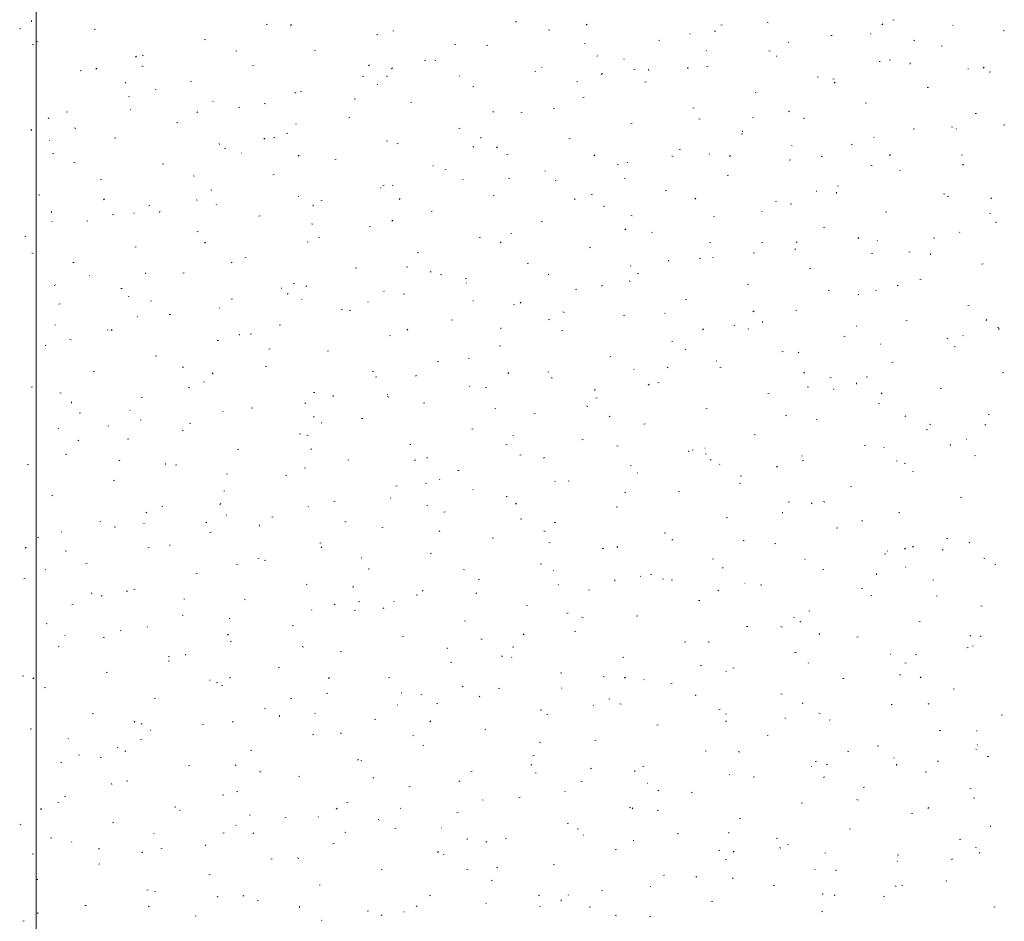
# Model space of a CAD drawing. Extents: x -740 to 300, y 62 to 1112.
# Tile 120 of 187: x -304 to -228, y 904 to 974. Entities that reach past the tile are written whole.
import ezdxf
from ezdxf.lldxf.tags import DXFTag

# ---------------------------------------------------------------- set-up
doc = ezdxf.new("R2010")
doc.units = 0
doc.layers.get('0').update_dxf_attribs({"lineweight": 13})
doc.layers.add('60- 61 allgemeine Ausstattung- 4 Terrassen', color=9, linetype='Continuous', lineweight=9, true_color=0x808080)
doc.layers.add('70 -71 Achsen- 1 Gebäudeachsen', color=7, linetype='STRICHPUNKT2-A06CPVBCL0', lineweight=18)
tags = doc.linetypes.add('STRICHPUNKT2-A06CPVBCL0', pattern=[12.7, 6.35, -3.175, 0, -3.175]).pattern_tags.tags
tags[10:11] = [DXFTag(74, 4), DXFTag(75, 0), DXFTag(340, '0'), DXFTag(46, 0.0), DXFTag(50, 0.0), DXFTag(44, 0.0), DXFTag(45, 0.0)]
tags[8:9] = [DXFTag(74, 4), DXFTag(75, 0), DXFTag(340, '0'), DXFTag(46, 0.0), DXFTag(50, 0.0), DXFTag(44, 0.0), DXFTag(45, 0.0)]
tags[6:7] = [DXFTag(74, 4), DXFTag(75, 0), DXFTag(340, '0'), DXFTag(46, 0.0), DXFTag(50, 0.0), DXFTag(44, 0.0), DXFTag(45, 0.0)]
tags[4:5] = [DXFTag(74, 4), DXFTag(75, 0), DXFTag(340, '0'), DXFTag(46, 0.0), DXFTag(50, 0.0), DXFTag(44, 0.0), DXFTag(45, 0.0)]

# ---------------------------------------------------------------- blocks, each defined once
blk = doc.blocks.new('Referenz-A06CPVBEL0')
at = {"layer": '60- 61 allgemeine Ausstattung- 4 Terrassen', "color": 0}
for p, q in [((-302.707, 973.389), (-302.716, 973.478)), ((-236.385, 973.511), (-236.289, 973.535)), ((-303.621, 972.863), (-303.527, 972.835)), ((-297.89, 972.806), (-297.795, 972.83)), ((-284.634, 973.185), (-284.539, 973.209)), ((-282.7, 973.177), (-282.772, 973.11)), ((-274.895, 972.693), (-274.851, 972.69)), ((-265.458, 973.404), (-265.366, 973.367)), ((-262.897, 972.753), (-262.801, 972.776)), ((-259.929, 973.201), (-260.001, 973.134)), ((-249.641, 973.132), (-249.545, 973.155)), ((-246.076, 973.342), (-245.982, 973.313)), ((-237.158, 973.226), (-237.23, 973.158)), ((-231.742, 973.091), (-231.775, 973.127)), ((-227.904, 972.699), (-227.808, 972.723)), ((-289.409, 971.994), (-289.314, 972.018)), ((-276.153, 972.373), (-276.058, 972.397)), ((-254.416, 971.941), (-254.32, 971.965)), ((-252.01, 972.481), (-251.993, 972.44)), ((-250.128, 972.686), (-250.037, 972.649)), ((-241.16, 972.32), (-241.064, 972.344)), ((-238.073, 972.441), (-238.106, 972.478)), ((-234.798, 971.967), (-234.707, 971.93)), ((-302.665, 971.615), (-302.57, 971.639)), ((-302.321, 971.872), (-302.229, 971.835)), ((-280.928, 971.183), (-280.833, 971.207)), ((-270.142, 971.664), (-270.048, 971.635)), ((-267.672, 971.562), (-267.576, 971.586)), ((-260.131, 971.719), (-260.087, 971.716)), ((-250.735, 971.143), (-250.768, 971.179)), ((-244.404, 971.792), (-244.437, 971.828)), ((-232.679, 971.509), (-232.583, 971.533)), ((-294.62, 970.731), (-294.701, 970.675)), ((-294.184, 970.804), (-294.089, 970.828)), ((-286.991, 971.153), (-286.9, 971.117)), ((-271.661, 970.435), (-271.57, 970.398)), ((-259.191, 970.751), (-259.095, 970.774)), ((-257.067, 970.493), (-257.1, 970.53)), ((-245.935, 971.13), (-245.839, 971.153)), ((-245.368, 970.745), (-245.323, 970.742)), ((-236.664, 970.464), (-236.569, 970.435)), ((-297.685, 969.809), (-297.757, 969.742)), ((-294.209, 969.986), (-294.115, 969.957)), ((-285.703, 969.992), (-285.608, 970.016)), ((-276.689, 970.063), (-276.769, 970.006)), ((-274.914, 969.833), (-274.986, 969.766)), ((-272.447, 970.371), (-272.352, 970.395)), ((-263.398, 969.844), (-263.431, 969.88)), ((-256.332, 969.717), (-256.241, 969.68)), ((-255.19, 969.639), (-255.199, 969.727)), ((-252.142, 969.857), (-252.214, 969.79)), ((-250.71, 969.939), (-250.614, 969.963)), ((-237.454, 970.318), (-237.358, 970.342)), ((-235.046, 970.13), (-235.055, 970.218)), ((-230.604, 969.771), (-230.56, 969.768)), ((-229.371, 969.881), (-229.443, 969.814)), ((-298.959, 969.613), (-298.864, 969.637)), ((-277.222, 969.181), (-277.127, 969.205)), ((-275.334, 969.149), (-275.343, 969.237)), ((-269.729, 969.194), (-269.762, 969.231)), ((-263.966, 969.56), (-263.87, 969.584)), ((-258.757, 969.395), (-258.838, 969.338)), ((-242.229, 969.128), (-242.133, 969.151)), ((-241.002, 968.999), (-240.911, 968.962)), ((-228.973, 969.507), (-228.877, 969.531)), ((-295.478, 968.659), (-295.487, 968.747)), ((-293.195, 968.185), (-293.103, 968.148)), ((-290.478, 968.802), (-290.383, 968.826)), ((-276.06, 968.545), (-276.093, 968.582)), ((-268.741, 968.369), (-268.646, 968.393)), ((-260.73, 968.786), (-260.636, 968.757)), ((-255.485, 968.749), (-255.389, 968.772)), ((-240.825, 968.726), (-240.906, 968.67)), ((-233.748, 968.316), (-233.652, 968.34)), ((-295.253, 967.611), (-295.158, 967.635)), ((-282.391, 967.896), (-282.424, 967.932)), ((-281.997, 967.99), (-281.902, 968.014)), ((-277.865, 967.466), (-277.774, 967.429)), ((-260.26, 967.558), (-260.164, 967.582)), ((-247.004, 967.937), (-246.908, 967.961)), ((-295.054, 966.597), (-295.087, 966.634)), ((-288.722, 967.246), (-288.755, 967.283)), ((-286.772, 966.8), (-286.677, 966.824)), ((-284.797, 967.108), (-284.702, 967.079)), ((-273.516, 967.179), (-273.421, 967.203)), ((-262.536, 966.748), (-262.444, 966.711)), ((-251.779, 966.747), (-251.683, 966.77)), ((-238.523, 967.126), (-238.427, 967.149)), ((-301.385, 965.948), (-301.418, 965.984)), ((-300.028, 966.421), (-299.933, 966.444)), ((-289.899, 966.465), (-289.971, 966.397)), ((-278.291, 965.988), (-278.196, 966.012)), ((-267.127, 966.489), (-267.199, 966.422)), ((-265.035, 966.367), (-264.94, 966.391)), ((-251.318, 965.908), (-251.223, 965.88)), ((-247.206, 966.03), (-247.115, 965.993)), ((-244.356, 966.513), (-244.428, 966.446)), ((-243.298, 965.935), (-243.202, 965.959)), ((-230.042, 966.314), (-229.946, 966.338)), ((-299.398, 965.216), (-299.307, 965.179)), ((-291.547, 965.609), (-291.452, 965.633)), ((-282.347, 965.539), (-282.331, 965.498)), ((-269.81, 965.177), (-269.715, 965.201)), ((-256.554, 965.556), (-256.458, 965.58)), ((-234.817, 965.124), (-234.721, 965.147)), ((-231.876, 965.311), (-231.785, 965.275)), ((-231.487, 965.127), (-231.52, 965.163)), ((-227.817, 965.399), (-227.826, 965.487)), ((-302.683, 965.086), (-302.764, 965.029)), ((-296.322, 964.419), (-296.227, 964.442)), ((-284.751, 964.418), (-284.832, 964.361)), ((-284.069, 964.498), (-283.978, 964.461)), ((-283.066, 964.798), (-282.971, 964.822)), ((-268.105, 964.418), (-268.114, 964.506)), ((-261.329, 964.365), (-261.234, 964.389)), ((-248.073, 964.745), (-247.977, 964.768)), ((-247.961, 964.908), (-247.97, 964.996)), ((-237.818, 964.477), (-237.851, 964.514)), ((-301.338, 964.251), (-301.294, 964.248)), ((-288.249, 963.928), (-288.258, 964.016)), ((-287.841, 963.607), (-287.746, 963.631)), ((-275.384, 964.23), (-275.29, 964.202)), ((-274.585, 963.986), (-274.49, 964.01)), ((-268.739, 963.779), (-268.648, 963.742)), ((-266.819, 963.749), (-266.9, 963.693)), ((-244.15, 963.828), (-244.182, 963.865)), ((-239.592, 963.933), (-239.496, 963.957)), ((-301.098, 963.228), (-301.002, 963.252)), ((-286.574, 963.277), (-286.53, 963.274)), ((-282.112, 963.12), (-282.184, 963.053)), ((-266.104, 963.175), (-266.009, 963.199)), ((-259.341, 963.145), (-259.413, 963.077)), ((-253.41, 963.061), (-253.318, 963.024)), ((-252.848, 963.554), (-252.752, 963.578)), ((-250.481, 963.179), (-250.514, 963.215)), ((-248.888, 963.081), (-248.968, 963.024)), ((-241.905, 963.031), (-241.811, 963.002)), ((-236.569, 963.169), (-236.641, 963.102)), ((-231.111, 963.122), (-231.015, 963.146)), ((-299.451, 962.552), (-299.356, 962.524)), ((-292.616, 962.417), (-292.521, 962.44)), ((-279.36, 962.796), (-279.265, 962.82)), ((-271.811, 962.303), (-271.766, 962.3)), ((-257.623, 962.363), (-257.528, 962.387)), ((-256.812, 962.529), (-256.845, 962.566)), ((-244.367, 962.743), (-244.271, 962.766)), ((-238.08, 962.343), (-237.989, 962.306)), ((-230.956, 962.413), (-231.037, 962.356)), ((-290.273, 961.529), (-290.181, 961.492)), ((-284.135, 961.605), (-284.04, 961.629)), ((-270.879, 961.984), (-270.784, 962.008)), ((-265.972, 961.353), (-265.878, 961.324)), ((-263.143, 961.88), (-263.176, 961.917)), ((-257.047, 961.329), (-257.003, 961.326)), ((-249.142, 961.552), (-249.046, 961.576)), ((-235.886, 961.931), (-235.79, 961.955)), ((-297.392, 961.226), (-297.296, 961.25)), ((-275.805, 960.581), (-275.838, 960.618)), ((-275.654, 960.794), (-275.559, 960.818)), ((-274.943, 960.811), (-274.852, 960.774)), ((-269.474, 961.231), (-269.507, 961.267)), ((-262.398, 961.173), (-262.303, 961.197)), ((-240.661, 960.741), (-240.565, 960.764)), ((-302.167, 960.036), (-302.071, 960.059)), ((-288.91, 960.415), (-288.815, 960.438)), ((-282.137, 959.932), (-282.169, 959.969)), ((-267.173, 959.982), (-267.078, 960.006)), ((-259.613, 960.092), (-259.522, 960.055)), ((-253.917, 960.361), (-253.822, 960.385)), ((-251.554, 959.8), (-251.626, 959.733)), ((-242.283, 960.355), (-242.239, 960.352)), ((-240.732, 960.178), (-240.741, 960.266)), ((-232.493, 960.153), (-232.399, 960.124)), ((-232.18, 959.929), (-232.084, 959.953)), ((-228.783, 959.825), (-228.855, 959.757)), ((-297.097, 959.752), (-297.169, 959.685)), ((-293.686, 959.224), (-293.59, 959.248)), ((-290.038, 959.675), (-289.944, 959.646)), ((-288.468, 959.283), (-288.501, 959.319)), ((-281.02, 959.197), (-281.029, 959.285)), ((-280.429, 959.603), (-280.334, 959.627)), ((-274.326, 959.776), (-274.398, 959.709)), ((-260.876, 959.687), (-260.885, 959.775)), ((-258.692, 959.171), (-258.597, 959.195)), ((-245.436, 959.55), (-245.34, 959.574)), ((-244.284, 959.374), (-244.193, 959.337)), ((-301.164, 958.707), (-301.173, 958.795)), ((-296.476, 958.56), (-296.385, 958.523)), ((-294.799, 958.633), (-294.832, 958.67)), ((-292.814, 958.772), (-292.894, 958.716)), ((-285.204, 958.413), (-285.109, 958.436)), ((-271.948, 958.792), (-271.853, 958.816)), ((-256.559, 958.475), (-256.465, 958.446)), ((-250.211, 958.359), (-250.116, 958.383)), ((-246.479, 958.792), (-246.463, 958.751)), ((-236.955, 958.739), (-236.859, 958.762)), ((-228.954, 958.656), (-228.863, 958.619)), ((-301.13, 957.984), (-301.163, 958.021)), ((-298.461, 958.034), (-298.365, 958.057)), ((-281.147, 957.842), (-281.056, 957.805)), ((-276.723, 957.601), (-276.628, 957.625)), ((-274.882, 958.104), (-274.963, 958.047)), ((-263.467, 957.98), (-263.372, 958.004)), ((-241.73, 957.548), (-241.634, 957.572)), ((-228.474, 957.927), (-228.378, 957.951)), ((-303.236, 956.843), (-303.14, 956.867)), ((-289.98, 957.222), (-289.884, 957.246)), ((-280.626, 956.797), (-280.532, 956.768)), ((-268.242, 956.79), (-268.147, 956.814)), ((-265.817, 957.123), (-265.726, 957.087)), ((-256.95, 957.435), (-257.031, 957.379)), ((-254.986, 957.169), (-254.891, 957.193)), ((-239.019, 956.767), (-239.099, 956.711)), ((-231.232, 957.163), (-231.265, 957.2)), ((-294.755, 956.032), (-294.659, 956.055)), ((-289.311, 956.408), (-289.383, 956.341)), ((-281.498, 956.411), (-281.403, 956.434)), ((-266.539, 956.432), (-266.611, 956.365)), ((-250.488, 956.405), (-250.396, 956.368)), ((-246.505, 956.357), (-246.41, 956.381)), ((-243.768, 956.456), (-243.84, 956.389)), ((-237.564, 956.514), (-237.597, 956.55)), ((-233.249, 956.737), (-233.153, 956.76)), ((-302.68, 955.591), (-302.589, 955.554)), ((-273.017, 955.599), (-272.922, 955.623)), ((-259.761, 955.978), (-259.666, 956.002)), ((-250.226, 955.215), (-250.259, 955.252)), ((-247.147, 955.597), (-247.053, 955.569)), ((-243.895, 955.864), (-243.928, 955.901)), ((-238.024, 955.546), (-237.928, 955.57)), ((-235.158, 955.687), (-235.067, 955.65)), ((-233.502, 955.447), (-233.512, 955.535)), ((-299.53, 954.841), (-299.434, 954.865)), ((-287.351, 954.873), (-287.259, 954.836)), ((-286.274, 955.22), (-286.178, 955.244)), ((-273.791, 954.466), (-273.8, 954.554)), ((-264.536, 954.788), (-264.441, 954.812)), ((-256.557, 954.566), (-256.59, 954.602)), ((-253.647, 954.956), (-253.656, 955.044)), ((-251.28, 955.167), (-251.185, 955.191)), ((-229.543, 954.735), (-229.447, 954.758)), ((-298.254, 953.862), (-298.21, 953.859)), ((-293.935, 953.976), (-293.944, 954.064)), ((-291.049, 954.03), (-290.953, 954.053)), ((-277.792, 954.409), (-277.697, 954.432)), ((-272.021, 954.155), (-271.93, 954.118)), ((-271.213, 953.919), (-271.119, 953.891)), ((-262.888, 953.916), (-262.921, 953.953)), ((-256.055, 953.976), (-255.96, 954)), ((-242.799, 954.355), (-242.704, 954.379)), ((-300.876, 953.127), (-300.957, 953.07)), ((-282.568, 953.218), (-282.472, 953.242)), ((-281.524, 953.064), (-281.596, 952.996)), ((-269.311, 953.597), (-269.216, 953.621)), ((-269.219, 953.267), (-269.252, 953.303)), ((-258.753, 953.088), (-258.825, 953.021)), ((-256.691, 953.436), (-256.6, 953.399)), ((-247.574, 953.165), (-247.479, 953.189)), ((-235.981, 953.112), (-236.053, 953.045)), ((-234.318, 953.544), (-234.222, 953.568)), ((-295.824, 952.839), (-295.728, 952.863)), ((-295.28, 952.241), (-295.186, 952.213)), ((-283.49, 952.888), (-283.446, 952.885)), ((-282.945, 952.458), (-283.025, 952.402)), ((-275.551, 952.618), (-275.584, 952.654)), ((-274.086, 952.407), (-273.991, 952.43)), ((-260.83, 952.786), (-260.735, 952.81)), ((-241.362, 952.718), (-241.271, 952.681)), ((-239.093, 952.353), (-238.998, 952.377)), ((-237.734, 952.72), (-237.64, 952.691)), ((-300.599, 951.648), (-300.503, 951.672)), ((-293.554, 951.904), (-293.463, 951.867)), ((-287.343, 952.028), (-287.247, 952.051)), ((-281.882, 951.968), (-281.915, 952.005)), ((-276.817, 951.85), (-276.8, 951.809)), ((-268.726, 951.914), (-268.682, 951.911)), ((-265.605, 951.595), (-265.51, 951.619)), ((-265.013, 951.79), (-265.093, 951.734)), ((-252.349, 951.974), (-252.254, 951.998)), ((-230.612, 951.542), (-230.516, 951.566)), ((-294.544, 950.67), (-294.577, 950.706)), ((-292.118, 950.837), (-292.022, 950.861)), ((-288.213, 951.319), (-288.246, 951.355)), ((-278.862, 951.216), (-278.766, 951.24)), ((-278.225, 951.186), (-278.133, 951.149)), ((-261.801, 951.042), (-261.707, 951.013)), ((-257.124, 950.784), (-257.029, 950.808)), ((-253.963, 950.94), (-253.918, 950.937)), ((-247.081, 951.122), (-247.162, 951.065)), ((-243.868, 951.163), (-243.773, 951.187)), ((-300.875, 950.02), (-300.908, 950.057)), ((-283.637, 950.026), (-283.541, 950.049)), ((-270.38, 950.405), (-270.285, 950.428)), ((-262.895, 950.468), (-262.804, 950.431)), ((-248.643, 949.972), (-248.548, 949.996)), ((-246.417, 950.225), (-246.427, 950.314)), ((-239.199, 949.965), (-239.154, 949.963)), ((-235.387, 950.351), (-235.292, 950.375)), ((-229.149, 950.453), (-229.23, 950.397)), ((-296.893, 949.646), (-296.797, 949.67)), ((-296.509, 949.695), (-296.581, 949.628)), ((-286.706, 949.245), (-286.715, 949.333)), ((-285.867, 949.364), (-285.773, 949.335)), ((-275.156, 949.214), (-275.06, 949.238)), ((-273.738, 949.719), (-273.81, 949.652)), ((-266.562, 949.735), (-266.571, 949.823)), ((-261.899, 949.593), (-261.804, 949.617)), ((-250.966, 949.744), (-251.038, 949.676)), ((-247.566, 949.749), (-247.474, 949.712)), ((-240.162, 949.161), (-240.067, 949.185)), ((-230.978, 949.199), (-231.011, 949.236)), ((-228.322, 949.842), (-228.228, 949.813)), ((-228.195, 949.768), (-228.267, 949.701)), ((-301.668, 948.456), (-301.572, 948.48)), ((-299.758, 948.935), (-299.667, 948.899)), ((-288.412, 948.835), (-288.316, 948.859)), ((-266.674, 948.403), (-266.579, 948.426)), ((-253.418, 948.782), (-253.323, 948.806)), ((-237.309, 948.55), (-237.342, 948.586)), ((-232.236, 949.031), (-232.145, 948.994)), ((-293.187, 947.644), (-293.091, 947.668)), ((-284.428, 948.217), (-284.337, 948.18)), ((-279.931, 948.024), (-279.835, 948.047)), ((-252.388, 948.164), (-252.294, 948.135)), ((-244.937, 947.97), (-244.842, 947.994)), ((-243.64, 947.901), (-243.673, 947.937)), ((-231.681, 948.349), (-231.586, 948.373)), ((-271.45, 947.212), (-271.354, 947.236)), ((-269.099, 947.499), (-269.008, 947.462)), ((-258.193, 947.591), (-258.098, 947.615)), ((-249.971, 947.251), (-250.004, 947.288)), ((-236.456, 947.159), (-236.361, 947.183)), ((-297.962, 946.454), (-297.866, 946.478)), ((-291.007, 946.813), (-291.088, 946.756)), ((-288.722, 946.351), (-288.794, 946.284)), ((-284.706, 946.833), (-284.61, 946.857)), ((-276.455, 946.486), (-276.361, 946.457)), ((-265.951, 946.375), (-266.023, 946.308)), ((-262.968, 946.401), (-262.873, 946.424)), ((-256.302, 946.602), (-256.335, 946.638)), ((-253.769, 946.781), (-253.678, 946.744)), ((-249.712, 946.78), (-249.617, 946.804)), ((-243.18, 946.399), (-243.252, 946.332)), ((-227.975, 946.347), (-227.88, 946.371)), ((-289.481, 945.642), (-289.385, 945.666)), ((-276.225, 946.022), (-276.129, 946.045)), ((-273.075, 946.145), (-273.156, 946.088)), ((-262.633, 945.953), (-262.666, 945.989)), ((-255.144, 945.476), (-255.224, 945.42)), ((-254.487, 945.589), (-254.392, 945.613)), ((-241.231, 945.968), (-241.136, 945.992)), ((-239.188, 945.495), (-239.198, 945.583)), ((-238.44, 946.062), (-238.348, 946.025)), ((-302.737, 945.263), (-302.641, 945.287)), ((-300.521, 944.808), (-300.427, 944.779)), ((-290.632, 945.248), (-290.541, 945.211)), ((-281, 944.831), (-280.904, 944.855)), ((-275.296, 944.654), (-275.329, 944.69)), ((-268.965, 945.303), (-268.998, 945.34)), ((-267.744, 945.21), (-267.648, 945.234)), ((-259.332, 945.004), (-259.342, 945.092)), ((-246.006, 944.778), (-245.911, 944.802)), ((-242.976, 945.286), (-242.882, 945.258)), ((-240.949, 945.103), (-240.932, 945.062)), ((-237.212, 944.808), (-237.292, 944.752)), ((-232.75, 945.157), (-232.655, 945.181)), ((-299.621, 944.024), (-299.63, 944.112)), ((-294.256, 944.452), (-294.16, 944.476)), ((-281.627, 944.004), (-281.66, 944.041)), ((-279.476, 944.514), (-279.486, 944.602)), ((-275.303, 944.53), (-275.211, 944.493)), ((-272.519, 944.02), (-272.423, 944.043)), ((-259.262, 944.399), (-259.167, 944.422)), ((-237.525, 943.966), (-237.43, 943.99)), ((-299.031, 943.261), (-298.935, 943.285)), ((-295.169, 943.472), (-295.125, 943.469)), ((-287.958, 943.355), (-287.991, 943.392)), ((-285.775, 943.64), (-285.679, 943.664)), ((-267.042, 943.608), (-266.948, 943.58)), ((-264.038, 943.208), (-263.942, 943.232)), ((-259.973, 943.812), (-259.882, 943.775)), ((-250.781, 943.587), (-250.686, 943.611)), ((-229.044, 943.155), (-228.949, 943.179)), ((-294.289, 942.706), (-294.322, 942.742)), ((-290.55, 942.45), (-290.454, 942.474)), ((-280.936, 943.007), (-281.008, 942.94)), ((-280.406, 942.498), (-280.361, 942.495)), ((-277.294, 942.829), (-277.198, 942.853)), ((-258.165, 943.031), (-258.237, 942.964)), ((-255.556, 942.397), (-255.461, 942.42)), ((-244.644, 943.093), (-244.552, 943.057)), ((-242.3, 942.776), (-242.205, 942.8)), ((-235.393, 943.055), (-235.465, 942.988)), ((-233.563, 942.409), (-233.469, 942.38)), ((-229.314, 942.375), (-229.223, 942.338)), ((-300.621, 942.056), (-300.653, 942.093)), ((-296.836, 942.28), (-296.745, 942.243)), ((-291.109, 941.93), (-291.015, 941.901)), ((-282.069, 941.638), (-281.973, 941.662)), ((-268.813, 942.018), (-268.717, 942.041)), ((-247.075, 941.585), (-246.98, 941.609)), ((-233.819, 941.964), (-233.724, 941.988)), ((-299.07, 941.167), (-299.15, 941.111)), ((-295.325, 941.259), (-295.229, 941.283)), ((-281.506, 941.561), (-281.415, 941.524)), ((-273.588, 940.827), (-273.492, 940.851)), ((-265.642, 941.524), (-265.598, 941.521)), ((-260.332, 941.206), (-260.236, 941.23)), ((-231.959, 940.764), (-231.968, 940.852)), ((-230.723, 941.235), (-230.756, 941.272)), ((-300.1, 940.069), (-300.004, 940.093)), ((-286.844, 940.448), (-286.748, 940.472)), ((-281.138, 940.499), (-281.218, 940.443)), ((-266.177, 940.843), (-266.086, 940.806)), ((-257.63, 940.731), (-257.536, 940.702)), ((-252.103, 940.273), (-252.113, 940.362)), ((-251.85, 940.395), (-251.755, 940.418)), ((-250.878, 940.55), (-250.834, 940.547)), ((-250.847, 940.125), (-250.756, 940.088)), ((-238.594, 940.774), (-238.499, 940.798)), ((-237.054, 940.586), (-237.087, 940.623)), ((-295.921, 939.638), (-295.993, 939.571)), ((-292.391, 939.293), (-292.401, 939.381)), ((-278.363, 939.636), (-278.267, 939.66)), ((-273.149, 939.663), (-273.221, 939.596)), ((-272.247, 939.783), (-272.257, 939.871)), ((-265.107, 940.016), (-265.011, 940.039)), ((-263.206, 939.831), (-263.287, 939.774)), ((-250.378, 939.687), (-250.45, 939.62)), ((-243.385, 939.937), (-243.418, 939.973)), ((-243.369, 939.583), (-243.274, 939.607)), ((-236.114, 939.576), (-236.07, 939.573)), ((-235.518, 939.406), (-235.426, 939.37)), ((-230.113, 939.962), (-230.018, 939.986)), ((-303.04, 939.311), (-302.948, 939.274)), ((-291.619, 939.257), (-291.523, 939.281)), ((-287.71, 938.593), (-287.619, 938.556)), ((-281.696, 939.053), (-281.602, 939.024)), ((-269.882, 938.825), (-269.786, 938.849)), ((-256.626, 939.204), (-256.53, 939.228)), ((-256.048, 938.638), (-256.08, 938.675)), ((-249.716, 939.287), (-249.749, 939.324)), ((-245.274, 939.163), (-245.355, 939.106)), ((-234.888, 938.772), (-234.793, 938.796)), ((-296.394, 938.067), (-296.298, 938.091)), ((-283.138, 938.446), (-283.042, 938.47)), ((-272.381, 937.874), (-272.289, 937.837)), ((-271.286, 938.162), (-271.27, 938.121)), ((-262.379, 937.989), (-262.412, 938.025)), ((-261.401, 938.014), (-261.305, 938.037)), ((-248.217, 937.853), (-248.123, 937.824)), ((-248.144, 938.393), (-248.049, 938.416)), ((-287.913, 937.255), (-287.817, 937.279)), ((-274.657, 937.634), (-274.561, 937.658)), ((-268.71, 937.339), (-268.743, 937.376)), ((-257.051, 937.156), (-256.96, 937.119)), ((-252.92, 937.202), (-252.824, 937.226)), ((-239.663, 937.581), (-239.568, 937.605)), ((-301.169, 936.876), (-301.074, 936.9)), ((-279.432, 936.444), (-279.336, 936.468)), ((-275.041, 936.69), (-275.074, 936.727)), ((-266.176, 936.823), (-266.08, 936.847)), ((-265.363, 936.318), (-265.435, 936.251)), ((-244.438, 936.391), (-244.343, 936.414)), ((-242.592, 936.343), (-242.664, 936.275)), ((-241.721, 936.438), (-241.63, 936.401)), ((-231.182, 936.77), (-231.087, 936.794)), ((-293.914, 935.624), (-293.823, 935.587)), ((-292.688, 936.065), (-292.592, 936.089)), ((-288.134, 936.294), (-288.206, 936.227)), ((-281.372, 936.041), (-281.405, 936.077)), ((-272.284, 936.175), (-272.19, 936.146)), ((-270.951, 935.632), (-270.855, 935.656)), ((-257.695, 936.012), (-257.599, 936.035)), ((-244.874, 935.543), (-244.883, 935.631)), ((-235.957, 935.579), (-235.862, 935.603)), ((-297.463, 934.874), (-297.368, 934.898)), ((-289.2, 934.854), (-289.281, 934.797)), ((-287.703, 935.391), (-287.736, 935.428)), ((-284.207, 935.253), (-284.111, 935.277)), ((-278.584, 934.905), (-278.493, 934.869)), ((-265.018, 935.052), (-265.028, 935.14)), ((-262.47, 934.821), (-262.374, 934.845)), ((-249.214, 935.2), (-249.118, 935.224)), ((-238.805, 934.975), (-238.711, 934.947)), ((-300.366, 934.093), (-300.399, 934.129)), ((-296.35, 934.497), (-296.256, 934.468)), ((-294.035, 934.742), (-294.068, 934.779)), ((-288.982, 934.063), (-288.886, 934.087)), ((-285.162, 934.562), (-285.172, 934.65)), ((-275.726, 934.442), (-275.63, 934.466)), ((-271.269, 934.185), (-271.349, 934.129)), ((-263.255, 934.187), (-263.163, 934.15)), ((-253.989, 934.01), (-253.893, 934.033)), ((-240.732, 934.389), (-240.637, 934.412)), ((-302.238, 933.684), (-302.143, 933.707)), ((-280.501, 933.251), (-280.405, 933.275)), ((-267.245, 933.63), (-267.149, 933.654)), ((-262.871, 933.297), (-262.777, 933.268)), ((-253.337, 933.517), (-253.417, 933.461)), ((-247.925, 933.469), (-247.834, 933.432)), ((-232.251, 933.577), (-232.156, 933.601)), ((-230.468, 933.272), (-230.501, 933.308)), ((-303.119, 932.926), (-303.191, 932.859)), ((-300.118, 932.655), (-300.026, 932.618)), ((-293.757, 932.872), (-293.662, 932.896)), ((-292.085, 933.082), (-292.041, 933.079)), ((-280.348, 932.95), (-280.42, 932.883)), ((-258.764, 932.819), (-258.668, 932.843)), ((-257.576, 932.974), (-257.648, 932.907)), ((-245.508, 933.198), (-245.412, 933.222)), ((-236.799, 932.622), (-236.832, 932.659)), ((-235.405, 932.849), (-235.486, 932.792)), ((-234.805, 932.998), (-234.877, 932.931)), ((-232.596, 932.751), (-232.504, 932.714)), ((-285.276, 932.061), (-285.18, 932.085)), ((-284.788, 931.937), (-284.697, 931.9)), ((-277.321, 932.108), (-277.277, 932.105)), ((-272.02, 932.44), (-271.924, 932.464)), ((-250.283, 932.008), (-250.187, 932.031)), ((-243.13, 931.973), (-243.163, 932.01)), ((-237.026, 932.387), (-236.931, 932.411)), ((-229.393, 932.098), (-229.298, 932.069)), ((-301.624, 931.22), (-301.607, 931.179)), ((-298.532, 931.682), (-298.437, 931.705)), ((-286.938, 931.619), (-286.844, 931.59)), ((-276.795, 931.249), (-276.699, 931.273)), ((-269.458, 931.218), (-269.367, 931.181)), ((-263.539, 931.628), (-263.443, 931.652)), ((-262.557, 931.134), (-262.513, 931.131)), ((-249.462, 931.324), (-249.495, 931.36)), ((-241.802, 931.196), (-241.706, 931.22)), ((-235.418, 931.415), (-235.402, 931.373)), ((-228.545, 931.575), (-228.45, 931.599)), ((-303.307, 930.491), (-303.212, 930.515)), ((-290.051, 930.87), (-289.956, 930.894)), ((-268.314, 930.438), (-268.218, 930.462)), ((-257.789, 930.321), (-257.798, 930.41)), ((-255.793, 930.674), (-255.826, 930.711)), ((-255.058, 930.817), (-254.962, 930.841)), ((-254.129, 930.5), (-254.038, 930.463)), ((-253.459, 930.42), (-253.365, 930.391)), ((-237.645, 930.812), (-237.654, 930.9)), ((-233.32, 930.385), (-233.225, 930.409)), ((-295.333, 929.582), (-295.405, 929.515)), ((-294.826, 929.68), (-294.731, 929.703)), ((-281.57, 930.059), (-281.474, 930.083)), ((-277.933, 929.831), (-277.943, 929.919)), ((-272.561, 929.606), (-272.633, 929.539)), ((-262.124, 930.025), (-262.157, 930.062)), ((-259.833, 929.626), (-259.737, 929.65)), ((-249.79, 929.63), (-249.862, 929.563)), ((-247.794, 930.16), (-247.749, 930.157)), ((-246.577, 930.006), (-246.481, 930.029)), ((-238.799, 929.782), (-238.708, 929.745)), ((-298.077, 929.341), (-298.087, 929.429)), ((-297.263, 929.208), (-297.343, 929.152)), ((-290.992, 928.968), (-290.901, 928.931)), ((-286.345, 928.868), (-286.25, 928.892)), ((-277.526, 928.742), (-277.431, 928.713)), ((-274.786, 928.726), (-274.819, 928.763)), ((-273.089, 929.247), (-272.993, 929.271)), ((-268.455, 929.376), (-268.488, 929.412)), ((-251.352, 928.815), (-251.256, 928.839)), ((-238.096, 929.194), (-238, 929.218)), ((-233.03, 929.186), (-232.986, 929.183)), ((-299.601, 928.489), (-299.506, 928.513)), ((-281.117, 928.077), (-281.15, 928.113)), ((-279.331, 928.54), (-279.412, 928.484)), ((-277.864, 928.057), (-277.768, 928.081)), ((-275.662, 928.25), (-275.571, 928.213)), ((-264.608, 928.436), (-264.512, 928.46)), ((-242.871, 928.004), (-242.775, 928.027)), ((-229.614, 928.383), (-229.519, 928.407)), ((-291.12, 927.678), (-291.025, 927.701)), ((-287.449, 927.428), (-287.482, 927.464)), ((-269.383, 927.245), (-269.287, 927.269)), ((-261.399, 927.872), (-261.48, 927.815)), ((-260.333, 927.531), (-260.241, 927.494)), ((-256.127, 927.624), (-256.031, 927.648)), ((-244.047, 927.542), (-243.952, 927.513)), ((-243.468, 927.203), (-243.548, 927.147)), ((-234.39, 927.192), (-234.294, 927.216)), ((-301.592, 927.064), (-301.498, 927.035)), ((-295.895, 926.487), (-295.8, 926.511)), ((-293.78, 926.778), (-293.813, 926.815)), ((-282.639, 926.866), (-282.544, 926.89)), ((-260.902, 926.434), (-260.806, 926.458)), ((-247.646, 926.813), (-247.55, 926.837)), ((-245.003, 926.813), (-244.912, 926.776)), ((-300.111, 926.129), (-300.144, 926.165)), ((-297.196, 925.999), (-297.104, 925.962)), ((-287.546, 926.237), (-287.618, 926.17)), ((-287.414, 925.676), (-287.319, 925.699)), ((-274.158, 926.055), (-274.062, 926.079)), ((-268.113, 925.864), (-268.019, 925.835)), ((-264.775, 926.262), (-264.847, 926.195)), ((-242.003, 926.286), (-242.075, 926.219)), ((-239.165, 926.002), (-239.069, 926.025)), ((-230.416, 926.081), (-230.425, 926.169)), ((-229.674, 926.095), (-229.582, 926.058)), ((-300.67, 925.297), (-300.575, 925.32)), ((-281.866, 925.281), (-281.775, 925.244)), ((-270.704, 925.1), (-270.713, 925.188)), ((-265.677, 925.243), (-265.581, 925.267)), ((-252.421, 925.622), (-252.325, 925.646)), ((-250.56, 925.591), (-250.569, 925.679)), ((-230.684, 925.19), (-230.588, 925.214)), ((-230.213, 925.308), (-230.246, 925.345)), ((-292.189, 924.485), (-292.094, 924.509)), ((-292.18, 924.186), (-292.085, 924.157)), ((-290.848, 924.61), (-290.857, 924.698)), ((-278.933, 924.864), (-278.838, 924.888)), ((-266.536, 924.563), (-266.445, 924.526)), ((-265.756, 924.473), (-265.739, 924.432)), ((-257.196, 924.432), (-257.1, 924.456)), ((-243.94, 924.811), (-243.844, 924.835)), ((-236.545, 924.659), (-236.577, 924.695)), ((-234.634, 924.664), (-234.54, 924.635)), ((-283.708, 923.674), (-283.613, 923.697)), ((-270.452, 924.053), (-270.356, 924.077)), ((-251.207, 923.844), (-251.116, 923.807)), ((-248.715, 923.62), (-248.619, 923.644)), ((-242.876, 924.009), (-242.909, 924.046)), ((-235.459, 924), (-235.363, 924.023)), ((-303.399, 923.03), (-303.308, 922.993)), ((-302.531, 922.869), (-302.603, 922.802)), ((-296.964, 923.295), (-296.869, 923.318)), ((-289.001, 922.693), (-288.956, 922.69)), ((-287.394, 922.895), (-287.474, 922.838)), ((-279.76, 922.893), (-279.832, 922.826)), ((-275.227, 922.862), (-275.132, 922.886)), ((-261.971, 923.241), (-261.875, 923.265)), ((-258.701, 922.986), (-258.606, 922.957)), ((-256.988, 922.917), (-257.06, 922.85)), ((-255.538, 922.711), (-255.571, 922.747)), ((-249.207, 923.36), (-249.24, 923.396)), ((-240.234, 922.809), (-240.138, 922.833)), ((-235.877, 923.126), (-235.786, 923.089)), ((-234.217, 922.942), (-234.289, 922.874)), ((-301.739, 922.104), (-301.644, 922.128)), ((-288.483, 922.483), (-288.388, 922.507)), ((-288.07, 922.312), (-287.978, 922.275)), ((-269.462, 922.226), (-269.542, 922.17)), ((-266.746, 922.051), (-266.651, 922.075)), ((-261.869, 922.061), (-261.902, 922.098)), ((-253.49, 922.43), (-253.394, 922.454)), ((-231.753, 921.998), (-231.657, 922.021)), ((-293.258, 921.293), (-293.163, 921.316)), ((-282.767, 921.308), (-282.673, 921.279)), ((-280.002, 921.672), (-279.907, 921.695)), ((-274.237, 921.719), (-274.193, 921.716)), ((-272.74, 921.594), (-272.649, 921.557)), ((-268.2, 921.412), (-268.233, 921.448)), ((-258.265, 921.239), (-258.169, 921.263)), ((-251.53, 921.558), (-251.611, 921.501)), ((-245.009, 921.618), (-244.913, 921.642)), ((-284.777, 920.481), (-284.682, 920.505)), ((-274.532, 920.762), (-274.564, 920.799)), ((-271.521, 920.86), (-271.426, 920.884)), ((-263.475, 920.369), (-263.484, 920.457)), ((-259.473, 920.745), (-259.429, 920.742)), ((-257.411, 920.875), (-257.319, 920.839)), ((-249.784, 920.428), (-249.688, 920.452)), ((-243.331, 920.86), (-243.34, 920.948)), ((-236.528, 920.807), (-236.432, 920.831)), ((-233.598, 920.89), (-233.679, 920.833)), ((-298.033, 920.102), (-297.938, 920.126)), ((-283.619, 919.879), (-283.628, 919.967)), ((-280.863, 920.113), (-280.896, 920.15)), ((-276.296, 919.67), (-276.201, 919.693)), ((-263.04, 920.049), (-262.945, 920.073)), ((-249.288, 920.109), (-249.194, 920.08)), ((-244.709, 919.771), (-244.665, 919.768)), ((-242.081, 920.157), (-241.99, 920.12)), ((-241.303, 919.616), (-241.207, 919.64)), ((-228.047, 919.996), (-227.951, 920.019)), ((-302.808, 918.911), (-302.713, 918.935)), ((-294.745, 919.525), (-294.817, 919.458)), ((-294.273, 919.343), (-294.182, 919.306)), ((-289.552, 919.291), (-289.457, 919.314)), ((-287.194, 919.464), (-287.227, 919.5)), ((-271.973, 919.549), (-272.045, 919.482)), ((-267.815, 918.858), (-267.72, 918.882)), ((-254.559, 919.237), (-254.463, 919.261)), ((-249.202, 919.573), (-249.274, 919.506)), ((-299.856, 918.165), (-299.889, 918.202)), ((-294.327, 918.1), (-294.232, 918.124)), ((-293.525, 918.814), (-293.558, 918.851)), ((-281.071, 918.479), (-280.976, 918.503)), ((-278.944, 918.625), (-278.853, 918.588)), ((-273.355, 918.431), (-273.261, 918.402)), ((-246.078, 918.426), (-245.982, 918.45)), ((-232.822, 918.805), (-232.726, 918.829)), ((-229.945, 918.797), (-229.901, 918.794)), ((-296.093, 917.531), (-296.076, 917.49)), ((-272.59, 917.668), (-272.495, 917.691)), ((-263.614, 917.907), (-263.523, 917.87)), ((-259.334, 918.047), (-259.239, 918.071)), ((-237.597, 917.614), (-237.501, 917.638)), ((-229.959, 917.344), (-229.992, 917.381)), ((-229.888, 917.726), (-229.871, 917.685)), ((-299.102, 916.909), (-299.007, 916.933)), ((-297.421, 916.752), (-297.327, 916.724)), ((-295.456, 917.249), (-295.537, 917.193)), ((-285.846, 917.289), (-285.751, 917.312)), ((-264.109, 916.856), (-264.014, 916.88)), ((-250.853, 917.235), (-250.757, 917.259)), ((-248.285, 917.188), (-248.194, 917.152)), ((-239.876, 917.231), (-239.782, 917.202)), ((-236.29, 916.695), (-236.323, 916.731)), ((-229.116, 916.803), (-229.02, 916.827)), ((-300.477, 916.375), (-300.386, 916.338)), ((-290.621, 916.098), (-290.526, 916.122)), ((-286.958, 916.181), (-287.03, 916.114)), ((-277.524, 916.581), (-277.605, 916.524)), ((-277.365, 916.477), (-277.27, 916.501)), ((-264.187, 916.205), (-264.259, 916.138)), ((-259.593, 915.912), (-259.673, 915.856)), ((-255.628, 916.045), (-255.533, 916.069)), ((-242.621, 916.045), (-242.654, 916.082)), ((-242.372, 916.424), (-242.276, 916.448)), ((-241.415, 916.229), (-241.487, 916.162)), ((-236.102, 916.129), (-236.111, 916.217)), ((-232.955, 916.47), (-232.864, 916.433)), ((-285.148, 915.656), (-285.056, 915.619)), ((-282.14, 915.287), (-282.045, 915.31)), ((-276.39, 915.148), (-276.399, 915.236)), ((-268.884, 915.666), (-268.789, 915.689)), ((-263.942, 915.553), (-263.848, 915.524)), ((-256.246, 915.639), (-256.255, 915.727)), ((-248.952, 915.396), (-248.985, 915.433)), ((-247.147, 915.233), (-247.051, 915.257)), ((-241.661, 915.244), (-241.742, 915.188)), ((-233.891, 915.612), (-233.795, 915.636)), ((-296.534, 914.658), (-296.543, 914.746)), ((-295.396, 914.907), (-295.301, 914.931)), ((-273.659, 914.475), (-273.564, 914.499)), ((-269.818, 914.938), (-269.727, 914.901)), ((-260.403, 914.854), (-260.308, 914.878)), ((-255.283, 914.747), (-255.316, 914.783)), ((-238.666, 914.422), (-238.57, 914.446)), ((-230.463, 914.353), (-230.369, 914.324)), ((-300.172, 913.717), (-300.076, 913.741)), ((-288.009, 913.875), (-287.915, 913.846)), ((-286.915, 914.096), (-286.82, 914.12)), ((-265.178, 913.664), (-265.083, 913.687)), ((-261.614, 914.097), (-261.647, 914.134)), ((-254.489, 914.22), (-254.397, 914.183)), ((-251.922, 914.043), (-251.827, 914.067)), ((-230.185, 913.61), (-230.089, 913.634)), ((-301.943, 912.812), (-302.015, 912.745)), ((-300.68, 913.277), (-300.636, 913.274)), ((-291.69, 912.905), (-291.595, 912.929)), ((-279.172, 912.836), (-279.243, 912.769)), ((-278.434, 913.285), (-278.339, 913.308)), ((-274.277, 912.799), (-274.31, 912.835)), ((-267.946, 913.448), (-267.979, 913.485)), ((-256.697, 912.852), (-256.602, 912.876)), ((-256.4, 912.861), (-256.472, 912.794)), ((-243.441, 913.231), (-243.345, 913.255)), ((-239.159, 913.501), (-239.068, 913.464)), ((-233.629, 912.885), (-233.701, 912.818)), ((-291.351, 912.687), (-291.26, 912.651)), ((-285.916, 912.303), (-285.872, 912.3)), ((-283.209, 912.094), (-283.114, 912.118)), ((-280.608, 912.149), (-280.641, 912.186)), ((-269.953, 912.473), (-269.858, 912.497)), ((-254.53, 912.675), (-254.436, 912.646)), ((-248.216, 912.041), (-248.121, 912.065)), ((-234.96, 912.42), (-234.864, 912.444)), ((-303.519, 911.604), (-303.599, 911.547)), ((-296.466, 911.715), (-296.37, 911.739)), ((-286.939, 911.5), (-286.972, 911.537)), ((-276.022, 911.969), (-275.931, 911.932)), ((-274.728, 911.283), (-274.633, 911.306)), ((-271.152, 911.329), (-271.108, 911.326)), ((-261.472, 911.662), (-261.377, 911.685)), ((-228.873, 911.398), (-228.882, 911.486)), ((-301.241, 910.524), (-301.145, 910.548)), ((-293.27, 910.851), (-293.303, 910.887)), ((-287.984, 910.903), (-287.889, 910.927)), ((-285.587, 910.935), (-285.668, 910.879)), ((-278.596, 910.997), (-278.502, 910.968)), ((-260.692, 911.251), (-260.601, 911.214)), ((-260.225, 910.784), (-260.208, 910.743)), ((-252.991, 910.85), (-252.896, 910.874)), ((-249.017, 910.908), (-249.026, 910.996)), ((-245.363, 910.533), (-245.271, 910.496)), ((-239.735, 911.229), (-239.639, 911.253)), ((-299.601, 910.201), (-299.634, 910.238)), ((-289.305, 909.927), (-289.314, 910.015)), ((-279.503, 910.092), (-279.408, 910.116)), ((-269.161, 910.417), (-269.17, 910.505)), ((-267.655, 910.267), (-267.736, 910.211)), ((-266.247, 910.471), (-266.152, 910.495)), ((-256.389, 910.355), (-256.344, 910.352)), ((-245.117, 909.797), (-245.023, 909.769)), ((-244.51, 910.039), (-244.415, 910.063)), ((-231.254, 910.418), (-231.158, 910.442)), ((-230.033, 909.814), (-229.942, 909.777)), ((-302.663, 909.319), (-302.569, 909.29)), ((-297.555, 909.719), (-297.464, 909.682)), ((-294.156, 909.468), (-294.228, 909.401)), ((-292.76, 909.713), (-292.664, 909.737)), ((-271.385, 909.492), (-271.457, 909.425)), ((-271.022, 909.281), (-270.927, 909.304)), ((-257.766, 909.66), (-257.671, 909.683)), ((-249.723, 909.599), (-249.804, 909.542)), ((-248.614, 909.516), (-248.686, 909.449)), ((-241.625, 909.381), (-241.581, 909.378)), ((-236.029, 909.227), (-235.933, 909.251)), ((-229.704, 909.38), (-229.737, 909.417)), ((-297.535, 908.522), (-297.439, 908.546)), ((-284.278, 908.901), (-284.183, 908.925)), ((-282.226, 909), (-282.134, 908.963)), ((-266.896, 908.282), (-266.805, 908.245)), ((-262.541, 908.469), (-262.446, 908.493)), ((-249.285, 908.848), (-249.19, 908.872)), ((-236.035, 908.731), (-236.068, 908.768)), ((-231.792, 908.93), (-231.872, 908.874)), ((-289.054, 907.711), (-288.958, 907.735)), ((-275.797, 908.09), (-275.702, 908.114)), ((-269.184, 908.119), (-269.09, 908.091)), ((-254.06, 907.658), (-253.965, 907.681)), ((-251.566, 907.564), (-251.475, 907.527)), ((-242.366, 908.082), (-242.399, 908.118)), ((-240.804, 908.037), (-240.709, 908.061)), ((-302.31, 907.332), (-302.214, 907.356)), ((-280.572, 906.899), (-280.477, 906.923)), ((-267.316, 907.279), (-267.221, 907.302)), ((-255.029, 906.783), (-255.061, 906.82)), ((-248.697, 907.432), (-248.73, 907.469)), ((-245.579, 906.846), (-245.484, 906.87)), ((-236.237, 906.845), (-236.146, 906.809)), ((-235.705, 906.92), (-235.611, 906.891)), ((-232.323, 907.225), (-232.227, 907.249)), ((-293.829, 906.52), (-293.733, 906.544)), ((-293.25, 906.441), (-293.156, 906.413)), ((-288.429, 906.032), (-288.338, 905.995)), ((-286.37, 906.124), (-286.442, 906.057)), ((-272.091, 906.088), (-271.996, 906.112)), ((-263.599, 906.148), (-263.67, 906.081)), ((-261.36, 906.134), (-261.393, 906.17)), ((-258.835, 906.467), (-258.74, 906.491)), ((-241.788, 906.177), (-241.797, 906.265)), ((-240.827, 906.172), (-240.899, 906.105)), ((-237.098, 906.035), (-237.003, 906.059)), ((-298.604, 905.33), (-298.508, 905.354)), ((-293.649, 905.29), (-293.73, 905.233)), ((-285.348, 905.709), (-285.252, 905.733)), ((-282.076, 905.196), (-282.085, 905.284)), ((-273.1, 905.313), (-273.008, 905.276)), ((-267.691, 905.484), (-267.724, 905.521)), ((-263.61, 905.277), (-263.515, 905.3)), ((-261.932, 905.686), (-261.941, 905.775)), ((-259.771, 905.242), (-259.677, 905.213)), ((-250.354, 905.656), (-250.259, 905.679)), ((-228.617, 905.223), (-228.521, 905.247)), ((-302.22, 904.706), (-302.229, 904.794)), ((-290.123, 904.518), (-290.027, 904.542)), ((-276.866, 904.897), (-276.771, 904.921)), ((-275.718, 904.622), (-275.798, 904.565)), ((-274.022, 904.835), (-274.055, 904.872)), ((-257.77, 904.595), (-257.679, 904.558)), ((-255.129, 904.465), (-255.034, 904.489)), ((-241.873, 904.844), (-241.778, 904.868)), ((-303.379, 904.139), (-303.283, 904.163)), ((-280.353, 904.186), (-280.386, 904.222))]:
    blk.add_line(p, q, dxfattribs=at)
at = {"layer": '70 -71 Achsen- 1 Gebäudeachsen', "color": 0, "linetype": 'STRICHPUNKT2-A06CPVBCL0', "ltscale": 0.18}
blk.add_line((-302.356, 1084.852), (-302.356, 85.412), dxfattribs=at)

msp = doc.modelspace()

# ---------------------------------------------------------------- block references
at = {"color": 8, "lineweight": 13, "ltscale": 0.13, "true_color": 0x808080}
msp.add_blockref('Referenz-A06CPVBEL0', (0, 0), dxfattribs=at)

doc.saveas('drawing.dxf')
